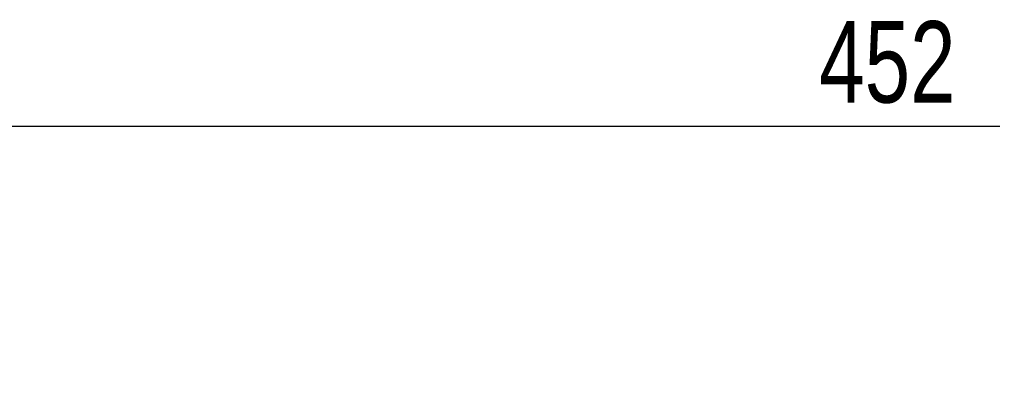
# Model space of a CAD drawing. Header units: millimetres. Extents: x 0 to 420, y 0 to 297.
# Tile 45 of 59: x 329 to 365, y 178 to 192. Entities that reach past the tile are written whole.
import ezdxf

# ---------------------------------------------------------------- set-up
doc = ezdxf.new("R2010")
doc.units = ezdxf.units.MM
doc.layers.add('QUOTE', color=174, linetype='Continuous')
doc.styles.add('SLDTEXTSTYLE3', font='TXT', dxfattribs={"width": 0.75})
doc.dimstyles.new('SLDDIMSTYLE0', dxfattribs={"dimtxt": 3, "dimasz": 3, "dimexe": 0, "dimexo": 0.0625, "dimgap": 0.75, "dimtad": 1, "dimlfac": 18.158119, "dimrnd": 1e-09, "dimzin": 12, "dimdsep": 46, "dimtxsty": 'SLDTEXTSTYLE3', "dimsah": 1, "dimcen": 0.09, "dimadec": 0, "dimazin": 3, "dimtfac": 1, "dimtdec": 3, "dimtofl": 0, "dimtmove": 0, "dimatfit": 3, "dimfxl": 0, "dimfrac": 2, "dimtolj": 1, "dimtzin": 12, "dimarcsym": 0})

# ---------------------------------------------------------------- blocks, each defined once
blk = doc.blocks.new('_D')
at = {"layer": 'QUOTE'}
for p, q in [((295.045, 188.032), (319.937, 188.032)), ((319.937, 188.032), (364.932, 188.032))]:
    blk.add_line(p, q, dxfattribs=at)
for points in [[(295.045, 188.032), (298.045, 187.532), (298.045, 188.532)], [(319.937, 188.032), (316.937, 188.532), (316.937, 187.532)]]:
    blk.add_solid(points, dxfattribs=at)
at = {"layer": 'QUOTE', "insert": (358.282, 191.899), "char_height": 3, "attachment_point": 1, "style": 'SLDTEXTSTYLE3'}
blk.add_mtext('452', dxfattribs=at)

msp = doc.modelspace()

# ---------------------------------------------------------------- dimensions: what is measured, and where the dimension line sits
at = {"layer": 'QUOTE'}
dim = msp.add_linear_dim(base=(319.9371, 188.0315), p1=(295.04466, 178.08808), p2=(319.9371, 179.15508), dimstyle='SLDDIMSTYLE0', dxfattribs=at)
dim.commit()
dim.dimension.update_dxf_attribs({"geometry": '_D', "text_midpoint": (361.60665, 188.0315), "dimtype": 160})

doc.saveas('drawing.dxf')
